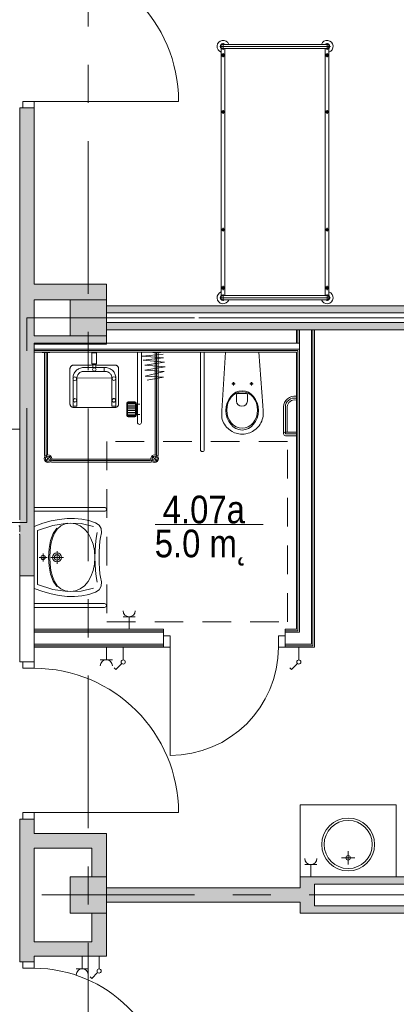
# Model space of a CAD drawing. Header units: centimetres. Extents: x -2424 to 1783, y 5 to 2907.
# Tile 96 of 99: x 530 to 843, y 1277 to 2096. Entities that reach past the tile are written whole.
import ezdxf

# ---------------------------------------------------------------- set-up
doc = ezdxf.new("R2010")
doc.units = ezdxf.units.CM
for name, pattern in [('Długa kreska', [142.875, 95.25, -47.625]), ('Oś', [222.25, 127, -31.75, 31.75, -31.75]), ('Ponad', [39.688, 23.813, -15.875])]:
    doc.linetypes.add(name, pattern=pattern)
for name, color, linetype, lineweight in [('A-AREA-IDEN', 2, 'Continuous', 13), ('A-DETL', 90, 'Continuous', 9), ('A-DETL-GENF', 92, 'Continuous', 9), ('A-DETL-MEDM', 33, 'Continuous', 13), ('A-DOOR', 31, 'Continuous', 13), ('A-FLOR-OVHD', 1, 'Ponad', 9), ('A-WALL', 113, 'Continuous', 13), ('A-WALL-FNSH', 113, 'Continuous', 13), ('E-ELEC-EQPM', 71, 'Continuous', 9), ('I-FURN', 30, 'Continuous', 9), ('P-SANR-FIXT', 6, 'Continuous', 9), ('S-COLS', 52, 'Continuous', 13), ('S-GRID', 1, 'Continuous', 13)]:
    doc.layers.add(name, color=color, linetype=linetype, lineweight=lineweight)
doc.layers.add('A-WALL-PATT', color=111, linetype='Continuous', lineweight=13, plot=False)
doc.styles.add('Arial_11', font='arial.ttf', dxfattribs={"width": 0.85, "height": 23})

msp = doc.modelspace()

# ---------------------------------------------------------------- hatches: boundary and pattern name
at = {"layer": 'S-COLS', "lineweight": 9}
for points in [[(602.38, 1833.33), (602.38, 1863.33), (572.38, 1863.33), (572.38, 1833.33)], [(602.38, 1353.33), (602.38, 1383.33), (572.38, 1383.33), (572.38, 1353.33)]]:
    msp.add_hatch(color=251, dxfattribs=at).paths.add_polyline_path(points, flags=0)

# ---------------------------------------------------------------- linework, layer by layer
at = {"layer": 'A-AREA-IDEN', "color": 251, "lineweight": 9}
msp.add_line((732.78, 1676.53), (643.02, 1676.53), dxfattribs=at)
at = {"layer": 'A-DETL', "color": 251, "linetype": 'Długa kreska', "lineweight": 9}
for p, q in [((536.38, 1678), (536.38, 1848.33)), ((536.38, 1848.33), (1232.38, 1848.33)), ((536.38, 1678), (3.38, 1678))]:
    msp.add_line(p, q, dxfattribs=at)
at = {"layer": 'A-DETL-GENF', "color": 251, "lineweight": 9}
for p, q in [((542.38, 2028.33), (532.88, 2028.33)), ((532.88, 2028.33), (532.88, 2022.83)), ((532.88, 2022.83), (542.38, 2022.83)), ((542.38, 2022.83), (542.38, 2028.33)), ((655.38, 1583.83), (649.88, 1583.83)), ((649.88, 1583.83), (649.88, 1574.33)), ((655.38, 1574.33), (655.38, 1583.83)), ((750.88, 1583.83), (745.38, 1583.83)), ((745.38, 1583.83), (745.38, 1574.33)), ((750.88, 1574.33), (750.88, 1583.83)), ((649.88, 1574.33), (655.38, 1574.33)), ((745.38, 1574.33), (750.88, 1574.33)), ((542.38, 1562.33), (532.88, 1562.33)), ((532.88, 1562.33), (532.88, 1556.83)), ((532.88, 1556.83), (542.38, 1556.83)), ((542.38, 1556.83), (542.38, 1562.33)), ((542.38, 1436.83), (532.88, 1436.83)), ((532.88, 1436.83), (532.88, 1431.33)), ((542.38, 1431.33), (542.38, 1436.83)), ((532.88, 1431.33), (542.38, 1431.33)), ((542.38, 1312.83), (532.88, 1312.83)), ((532.88, 1312.83), (532.88, 1307.33)), ((542.38, 1307.33), (542.38, 1312.83)), ((532.88, 1307.33), (542.38, 1307.33))]:
    msp.add_line(p, q, dxfattribs=at)
at = {"layer": 'A-DETL-GENF', "color": 251, "lineweight": 9, "extrusion": (0, 0, -1)}
msp.add_line((530.48, 1670.72), (530.56, 1670.72), dxfattribs=at)
at = {"layer": 'A-DETL-GENF', "color": 251, "lineweight": 9, "extrusion": (0, 0, -1), "flags": 128}
msp.add_lwpolyline([(-530.38, 1675.63), (-530.38, 1674.83), (-530.19, 1674.83), (-530.11, 1674.91), (-530.11, 1674.97), (-530.23, 1674.97), (-530.23, 1675.2), (-529.78, 1675.2)], dxfattribs=at)
at = {"layer": 'A-DETL-GENF', "color": 251, "lineweight": 9, "extrusion": (0, 0, -1)}
for centre, radius, start, end in [((-530.49, 1670.43), 0.291, 25.36369, 80.45454), ((-530.61, 1670.38), 0.286, 27.59211, 81.64334), ((-530.48, 1670.52), 0.2, 80.45454, 89.9022), ((-530.56, 1670.69), 0.03, 89.9022, 261.64334), ((-530.23, 1668.38), 0.15, 179.99376, 270.0062)]:
    msp.add_arc(centre, radius, start, end, dxfattribs=at)
at = {"layer": 'A-DETL-MEDM', "color": 251, "lineweight": 9}
for p, q in [((532.88, 2028.33), (542.38, 2028.33)), ((532.88, 2022.83), (532.88, 2028.33)), ((542.38, 2022.83), (532.88, 2022.83)), ((542.38, 2028.33), (542.38, 2022.83)), ((649.88, 1574.33), (649.88, 1583.83)), ((649.88, 1583.83), (655.38, 1583.83)), ((655.38, 1583.83), (655.38, 1574.33)), ((745.38, 1583.83), (745.38, 1574.33)), ((750.88, 1583.83), (745.38, 1583.83)), ((750.88, 1574.33), (750.88, 1583.83)), ((655.38, 1574.33), (649.88, 1574.33)), ((745.38, 1574.33), (750.88, 1574.33)), ((542.38, 1562.33), (532.88, 1562.33)), ((532.88, 1562.33), (532.88, 1556.83)), ((532.88, 1556.83), (542.38, 1556.83)), ((542.38, 1556.83), (542.38, 1562.33)), ((532.88, 1436.83), (542.38, 1436.83)), ((532.88, 1431.33), (532.88, 1436.83)), ((542.38, 1436.83), (542.38, 1431.33)), ((542.38, 1431.33), (532.88, 1431.33)), ((542.38, 1312.83), (532.88, 1312.83)), ((532.88, 1312.83), (532.88, 1307.33)), ((542.38, 1307.33), (542.38, 1312.83)), ((532.88, 1307.33), (542.38, 1307.33))]:
    msp.add_line(p, q, dxfattribs=at)
at = {"layer": 'A-DOOR', "color": 251, "lineweight": 9}
for p, q in [((542.38, 2028.33), (662.38, 2028.33)), ((655.38, 1574.33), (655.38, 1484.33)), ((542.38, 1436.83), (662.38, 1436.83))]:
    msp.add_line(p, q, dxfattribs=at)
for centre, radius, start, end in [((542.38, 2028.33), 120, 0, 90), ((655.38, 1574.33), 90, 270, 0), ((542.38, 1436.83), 120, 0, 90), ((542.38, 1197.33), 110, 0, 90)]:
    msp.add_arc(centre, radius, start, end, dxfattribs=at)
at = {"layer": 'A-FLOR-OVHD', "color": 251, "lineweight": 9}
for p, q in [((752.87, 1745.5), (602.87, 1745.5)), ((602.87, 1745.5), (602.87, 1595.5)), ((752.87, 1595.5), (752.87, 1745.5)), ((602.87, 1595.5), (752.87, 1595.5))]:
    msp.add_line(p, q, dxfattribs=at)
at = {"layer": 'A-WALL', "color": 251, "lineweight": 9}
for p, q in [((530.38, 2022.83), (530.38, 1680.33)), ((532.88, 2022.83), (530.38, 2022.83)), ((542.38, 1876.33), (542.38, 2022.83)), ((602.38, 1876.33), (542.38, 1876.33)), ((602.38, 1863.33), (602.38, 1876.33)), ((542.38, 1833.33), (542.38, 1863.33)), ((542.38, 1863.33), (572.38, 1863.33)), ((1172.38, 1858.33), (602.38, 1858.33)), ((602.38, 1852.33), (1172.38, 1852.33)), ((1172.38, 1844.33), (602.38, 1844.33)), ((602.38, 1838.33), (1172.38, 1838.33)), ((761.63, 1827.33), (761.63, 1838.33)), ((772.88, 1838.33), (762.88, 1838.33)), ((762.88, 1827.33), (762.88, 1838.33)), ((772.88, 1576.83), (772.88, 1838.33)), ((774.13, 1575.58), (774.13, 1838.33)), ((572.38, 1833.33), (542.38, 1833.33)), ((762.88, 1827.33), (542.38, 1827.33)), ((542.38, 1827.33), (542.38, 1822.33)), ((542.38, 1826.33), (602.38, 1826.33)), ((602.38, 1826.33), (602.38, 1833.33)), ((762.88, 1822.33), (762.88, 1827.33)), ((542.38, 1822.33), (542.38, 1819.83)), ((762.88, 1822.33), (542.38, 1822.33)), ((761.63, 1821.08), (542.38, 1821.08)), ((542.38, 1633.83), (542.38, 1819.83)), ((761.63, 1588.08), (761.63, 1821.08)), ((762.88, 1586.83), (762.88, 1822.33)), ((530.38, 1674.53), (530.38, 1670.73)), ((530.38, 1668.23), (530.38, 1633.83)), ((530.38, 1633.83), (542.38, 1633.83)), ((530.38, 1633.83), (530.38, 1562.33)), ((542.38, 1562.33), (542.38, 1633.83)), ((542.38, 1588.08), (649.88, 1588.08)), ((542.38, 1586.83), (649.88, 1586.83)), ((649.88, 1583.83), (649.88, 1586.83)), ((750.88, 1588.08), (761.63, 1588.08)), ((750.88, 1586.83), (750.88, 1583.83)), ((750.88, 1586.83), (762.88, 1586.83)), ((542.38, 1576.83), (649.88, 1576.83)), ((542.38, 1575.58), (649.88, 1575.58)), ((772.88, 1576.83), (750.88, 1576.83)), ((774.13, 1575.58), (750.88, 1575.58)), ((530.38, 1562.33), (532.88, 1562.33)), ((530.38, 1431.33), (530.38, 1312.83)), ((532.88, 1431.33), (530.38, 1431.33)), ((542.38, 1419.33), (542.38, 1431.33)), ((602.38, 1419.33), (542.38, 1419.33)), ((602.38, 1383.33), (602.38, 1419.33)), ((542.38, 1329.33), (542.38, 1407.33)), ((542.38, 1407.33), (590.38, 1407.33)), ((590.38, 1407.33), (590.38, 1383.33)), ((1172.38, 1383.33), (763.38, 1383.33)), ((763.38, 1383.33), (763.38, 1374.33)), ((775.38, 1377.33), (1172.38, 1377.33)), ((775.38, 1359.33), (775.38, 1377.33)), ((763.38, 1374.33), (602.38, 1374.33)), ((602.38, 1362.33), (763.38, 1362.33)), ((763.38, 1362.33), (763.38, 1353.33)), ((1172.38, 1359.33), (775.38, 1359.33)), ((590.38, 1353.33), (590.38, 1329.33)), ((602.38, 1317.33), (602.38, 1353.33)), ((763.38, 1353.33), (1172.38, 1353.33)), ((590.38, 1329.33), (542.38, 1329.33)), ((532.88, 1312.83), (530.38, 1312.83)), ((542.38, 1312.83), (542.38, 1317.33)), ((542.38, 1317.33), (602.38, 1317.33))]:
    msp.add_line(p, q, dxfattribs=at)
at = {"layer": 'A-WALL-FNSH', "color": 251, "lineweight": 9}
for p, q in [((760.38, 1838.33), (760.38, 1827.33)), ((775.38, 1574.33), (775.38, 1838.33)), ((542.38, 1819.83), (760.38, 1819.83)), ((760.38, 1819.83), (760.38, 1589.33)), ((649.88, 1589.33), (542.38, 1589.33)), ((649.88, 1586.83), (649.88, 1589.33)), ((760.38, 1589.33), (750.88, 1589.33)), ((750.88, 1589.33), (750.88, 1586.83)), ((542.38, 1574.33), (649.88, 1574.33)), ((750.88, 1574.33), (775.38, 1574.33))]:
    msp.add_line(p, q, dxfattribs=at)
at = {"layer": 'A-WALL-PATT', "color": 251, "linetype": 'Continuous', "lineweight": 9, "extrusion": (0, 0, -1)}
for points in [[(-530.38, 1633.83), (-542.38, 2022.83), (-530.38, 2022.83)], [(-542.38, 2022.83), (-530.38, 1633.83), (-542.38, 1633.83)], [(-572.38, 1863.33), (-542.38, 1876.33), (-542.38, 1863.33)], [(-542.38, 1876.33), (-572.38, 1863.33), (-602.38, 1876.33)], [(-602.38, 1876.33), (-572.38, 1863.33), (-602.38, 1863.33)], [(-1172.38, 1852.33), (-602.38, 1858.33), (-602.38, 1852.33)], [(-602.38, 1858.33), (-1172.38, 1852.33), (-1172.38, 1858.33)], [(-602.38, 1838.33), (-1172.38, 1844.33), (-602.38, 1844.33)], [(-1172.38, 1844.33), (-602.38, 1838.33), (-1100.36, 1838.33)], [(-572.38, 1826.33), (-542.38, 1833.33), (-542.38, 1826.33)], [(-542.38, 1833.33), (-572.38, 1826.33), (-602.38, 1833.33)], [(-602.38, 1833.33), (-572.38, 1826.33), (-602.38, 1826.33)], [(-530.38, 1312.83), (-542.38, 1431.33), (-530.38, 1431.33)], [(-542.38, 1431.33), (-530.38, 1312.83), (-532.88, 1312.83)], [(-542.38, 1431.33), (-532.88, 1312.83), (-542.38, 1312.83)], [(-542.38, 1407.33), (-602.38, 1419.33), (-542.38, 1419.33)], [(-602.38, 1419.33), (-542.38, 1407.33), (-590.38, 1407.33)], [(-602.38, 1419.33), (-590.38, 1407.33), (-602.38, 1407.33)], [(-590.38, 1383.33), (-602.38, 1407.33), (-590.38, 1407.33)], [(-602.38, 1407.33), (-590.38, 1383.33), (-599.1, 1383.33)], [(-602.38, 1407.33), (-599.1, 1383.33), (-602.38, 1383.33)], [(-763.38, 1353.33), (-775.38, 1383.33), (-763.38, 1383.33)], [(-775.38, 1383.33), (-763.38, 1353.33), (-775.38, 1353.33)], [(-775.38, 1377.33), (-1172.38, 1383.33), (-775.38, 1383.33)], [(-1172.38, 1383.33), (-775.38, 1377.33), (-1172.38, 1377.33)], [(-602.38, 1362.33), (-763.38, 1374.33), (-602.38, 1374.33)], [(-763.38, 1374.33), (-602.38, 1362.33), (-763.38, 1362.33)], [(-1172.38, 1353.33), (-775.38, 1359.33), (-775.38, 1353.33)], [(-775.38, 1359.33), (-1172.38, 1353.33), (-1172.38, 1359.33)], [(-602.38, 1317.33), (-590.38, 1353.33), (-590.38, 1317.33)], [(-590.38, 1353.33), (-602.38, 1317.33), (-602.38, 1353.33)], [(-590.38, 1317.33), (-542.38, 1329.33), (-542.38, 1317.33)], [(-542.38, 1329.33), (-590.38, 1317.33), (-590.38, 1329.33)]]:
    msp.add_solid(points, dxfattribs=at)
at = {"layer": 'E-ELEC-EQPM', "color": 251, "lineweight": 9}
for p, q in [((519.88, 1755.83), (530.38, 1755.83)), ((626.38, 1599.66), (616.38, 1599.66)), ((621.38, 1599.66), (621.38, 1589.33)), ((602.38, 1563.99), (602.38, 1574.33)), ((616.38, 1563.83), (616.38, 1574.33)), ((762.38, 1563.83), (762.38, 1574.33)), ((597.38, 1563.99), (607.38, 1563.99)), ((610.2, 1555.9), (608.89, 1557.21)), ((615.14, 1560.84), (610.2, 1555.9)), ((756.2, 1555.9), (754.89, 1557.21)), ((761.14, 1560.84), (756.2, 1555.9)), ((777.38, 1393.66), (767.38, 1393.66)), ((772.38, 1393.66), (772.38, 1383.33)), ((582.38, 1306.99), (582.38, 1317.33)), ((596.38, 1306.83), (596.38, 1317.33)), ((577.38, 1306.99), (587.38, 1306.99)), ((595.14, 1303.84), (590.2, 1298.9)), ((590.2, 1298.9), (588.89, 1300.21))]:
    msp.add_line(p, q, dxfattribs=at)
for centre in [(616.38, 1562.08), (762.38, 1562.08), (596.38, 1305.08)]:
    msp.add_circle(centre, 1.75, dxfattribs=at)
for centre, start, end in [((621.38, 1604.66), 180, 0), ((602.38, 1558.99), 0, 180), ((772.38, 1398.66), 180, 0), ((582.38, 1301.99), 0, 180)]:
    msp.add_arc(centre, 5, start, end, dxfattribs=at)
at = {"layer": 'I-FURN', "color": 251, "lineweight": 9}
for p, q in [((696.65, 2074.03), (788.6, 2074.03)), ((697.88, 1866.67), (697.88, 2072.38)), ((699.38, 2071.3), (699.38, 2076.75)), ((785.88, 2075.73), (699.38, 2075.73)), ((785.88, 2072.33), (699.38, 2072.33)), ((700.88, 2072.38), (700.88, 1866.73)), ((784.38, 2072.33), (784.38, 1866.67)), ((785.88, 2071.3), (785.88, 2076.75)), ((787.38, 1866.67), (787.38, 2072.38)), ((697.63, 2066.7), (701.13, 2066.7)), ((699.38, 2064.95), (699.38, 2068.45)), ((787.63, 2066.7), (784.13, 2066.7)), ((785.88, 2064.95), (785.88, 2068.45)), ((697.88, 2019.58), (700.88, 2019.58)), ((699.38, 2018.08), (699.38, 2021.08)), ((787.38, 2019.58), (784.38, 2019.58)), ((785.88, 2018.08), (785.88, 2021.08)), ((697.88, 1921.58), (700.88, 1921.58)), ((699.38, 1920.08), (699.38, 1923.08)), ((787.38, 1921.58), (784.38, 1921.58)), ((785.88, 1920.08), (785.88, 1923.08)), ((697.63, 1873.17), (701.13, 1873.17)), ((699.38, 1874.92), (699.38, 1871.42)), ((699.38, 1867.75), (699.38, 1862.3)), ((787.63, 1873.17), (784.13, 1873.17)), ((785.88, 1874.92), (785.88, 1871.42)), ((785.88, 1867.75), (785.88, 1862.3)), ((788.6, 1865.03), (696.65, 1865.03)), ((785.88, 1866.73), (699.38, 1866.73)), ((785.88, 1863.33), (699.38, 1863.33)), ((763.38, 1383.33), (763.38, 1443.33)), ((763.38, 1443.33), (843.38, 1443.33)), ((843.38, 1443.33), (843.38, 1383.33))]:
    msp.add_line(p, q, dxfattribs=at)
for centre, radius in [((699.38, 2066.7), 1.25), ((699.38, 2066.7), 0.8), ((785.88, 2066.7), 1.25), ((785.88, 2066.7), 0.8), ((699.38, 2019.58), 1), ((785.88, 2019.58), 1), ((699.38, 1921.58), 1), ((785.88, 1921.58), 1), ((699.38, 1873.17), 1.25), ((699.38, 1873.17), 0.8), ((785.88, 1873.17), 1.25), ((785.88, 1873.17), 0.8)]:
    msp.add_circle(centre, radius, dxfattribs=at)
for centre, radius, start, end in [((699.38, 2074.03), 5, 19.87687, 252.5424), ((699.38, 2074.03), 2.23, 49.8221, 310.1779), ((699.38, 2074.03), 1.93, 62.02067, 297.97933), ((699.38, 2074.03), 1.7, 90, 270), ((785.88, 2074.03), 5, 287.4576, 160.12313), ((785.88, 2074.03), 2.23, 229.8221, 130.1779), ((785.88, 2074.03), 1.93, 242.02067, 117.97933), ((785.88, 2074.03), 1.7, 270, 90), ((699.38, 1865.03), 5, 107.4576, 340.12313), ((699.38, 1865.03), 2.23, 49.8221, 310.1779), ((699.38, 1865.03), 1.93, 62.02067, 297.97933), ((785.88, 1865.03), 5, 199.87687, 72.5424), ((785.88, 1865.03), 2.23, 229.8221, 132.38874), ((785.88, 1865.03), 1.93, 242.02067, 117.97933), ((699.38, 1865.03), 1.7, 90, 270), ((785.88, 1865.03), 1.7, 270, 90)]:
    msp.add_arc(centre, radius, start, end, dxfattribs=at)
at = {"layer": 'P-SANR-FIXT', "color": 251, "lineweight": 9}
for p, q in [((549.02, 1819.83), (549.02, 1819.53)), ((549.02, 1819.53), (555.52, 1819.53)), ((551.02, 1819.53), (551.02, 1735.03)), ((552.27, 1819.83), (552.27, 1734.83)), ((553.52, 1819.53), (553.52, 1735.03)), ((555.52, 1819.53), (555.52, 1819.83)), ((590.43, 1819.31), (594.34, 1819.31)), ((590.43, 1819.31), (590.43, 1810.04)), ((594.34, 1819.31), (594.34, 1810.04)), ((628.28, 1761.22), (628.28, 1819.62)), ((631.48, 1819.62), (631.48, 1761.22)), ((649.61, 1817.97), (632.25, 1816.44)), ((640.93, 1819.83), (640.93, 1819.53)), ((640.93, 1819.53), (647.43, 1819.53)), ((642.93, 1819.53), (642.93, 1735.03)), ((644.18, 1819.83), (644.18, 1735.03)), ((645.43, 1819.53), (645.43, 1735.03)), ((647.43, 1819.53), (647.43, 1819.83)), ((680.62, 1738.63), (680.62, 1819.83)), ((683.74, 1738.63), (683.74, 1819.83)), ((698.61, 1775.26), (701.43, 1819.83)), ((729.24, 1819.83), (732.39, 1775.27)), ((594.34, 1810.04), (590.43, 1810.04)), ((632.25, 1816.44), (649.86, 1815.16)), ((649.86, 1815.16), (633.02, 1813.11)), ((633.02, 1813.11), (650.63, 1811.33)), ((650.63, 1811.33), (634.29, 1809.03)), ((572.14, 1806.24), (572.19, 1806.52)), ((572.14, 1805.97), (572.14, 1806.24)), ((572.14, 1776.44), (572.14, 1805.97)), ((572.19, 1806.52), (572.28, 1806.79)), ((572.28, 1806.79), (572.39, 1807.05)), ((572.39, 1807.05), (572.52, 1807.31)), ((572.52, 1807.31), (572.68, 1807.55)), ((572.68, 1807.55), (572.87, 1807.79)), ((572.87, 1807.79), (573.07, 1808)), ((573.07, 1808), (573.28, 1808.21)), ((573.28, 1808.21), (573.51, 1808.39)), ((573.51, 1808.39), (573.75, 1808.55)), ((573.75, 1808.55), (574, 1808.69)), ((574, 1808.69), (574.26, 1808.8)), ((574.26, 1808.8), (574.74, 1808.95)), ((574.52, 1808.88), (574.78, 1808.93)), ((574.74, 1808.95), (590.15, 1808.95)), ((575.12, 1800.81), (575.42, 1801.61)), ((575.42, 1801.61), (575.78, 1802.37)), ((575.78, 1802.37), (576.22, 1803.09)), ((576.22, 1803.09), (576.72, 1803.76)), ((576.72, 1803.76), (577.28, 1804.38)), ((577.28, 1804.38), (577.9, 1804.94)), ((577.9, 1804.94), (578.57, 1805.44)), ((578.57, 1805.44), (579.29, 1805.88)), ((579.23, 1801.69), (578.91, 1801.26)), ((579.59, 1802.08), (579.23, 1801.69)), ((579.29, 1805.88), (580.05, 1806.25)), ((579.98, 1802.44), (579.59, 1802.08)), ((580.41, 1802.76), (579.98, 1802.44)), ((580.05, 1806.25), (580.85, 1806.54)), ((580.87, 1803.04), (580.41, 1802.76)), ((580.85, 1806.54), (581.68, 1806.75)), ((581.35, 1803.27), (580.87, 1803.04)), ((581.86, 1803.46), (581.35, 1803.27)), ((581.68, 1806.75), (582.54, 1806.89)), ((582.39, 1803.6), (581.86, 1803.46)), ((582.94, 1803.68), (582.39, 1803.6)), ((582.54, 1806.89), (601.1, 1806.93)), ((583.5, 1803.71), (582.94, 1803.68)), ((601.1, 1803.71), (583.5, 1803.71)), ((590.44, 1809.28), (594.33, 1809.32)), ((591.08, 1809.15), (593.69, 1809.15)), ((591.08, 1806.88), (591.08, 1809.15)), ((593.69, 1806.88), (591.08, 1806.88)), ((593.69, 1809.15), (593.69, 1806.88)), ((594.56, 1808.95), (609.72, 1808.95)), ((600.47, 1806.93), (600.47, 1803.71)), ((602.43, 1806.89), (600.47, 1806.93)), ((600.47, 1803.71), (601.47, 1803.71)), ((601.47, 1803.71), (602.04, 1803.68)), ((602.04, 1803.68), (602.59, 1803.6)), ((603.3, 1806.75), (602.43, 1806.89)), ((602.59, 1803.6), (603.12, 1803.46)), ((603.12, 1803.46), (603.63, 1803.27)), ((604.13, 1806.54), (603.3, 1806.75)), ((603.63, 1803.27), (604.11, 1803.04)), ((604.11, 1803.04), (604.57, 1802.76)), ((604.93, 1806.25), (604.13, 1806.54)), ((604.57, 1802.76), (605, 1802.44)), ((605.69, 1805.88), (604.93, 1806.25)), ((605, 1802.44), (605.39, 1802.08)), ((605.39, 1802.08), (605.75, 1801.69)), ((606.4, 1805.44), (605.69, 1805.88)), ((605.75, 1801.69), (606.07, 1801.26)), ((607.08, 1804.94), (606.4, 1805.44)), ((607.69, 1804.38), (607.08, 1804.94)), ((608.25, 1803.76), (607.69, 1804.38)), ((608.76, 1803.09), (608.25, 1803.76)), ((609.19, 1802.37), (608.76, 1803.09)), ((609.56, 1801.61), (609.19, 1802.37)), ((609.85, 1800.81), (609.56, 1801.61)), ((609.72, 1808.95), (609.99, 1808.93)), ((609.99, 1808.93), (610.27, 1808.88)), ((610.27, 1808.88), (610.53, 1808.8)), ((610.53, 1808.8), (610.79, 1808.69)), ((610.79, 1808.69), (611.05, 1808.56)), ((611.05, 1808.56), (611.29, 1808.4)), ((611.29, 1808.4), (611.52, 1808.22)), ((611.52, 1808.22), (611.73, 1808.02)), ((611.73, 1808.02), (611.93, 1807.8)), ((611.93, 1807.8), (612.1, 1807.57)), ((612.1, 1807.57), (612.26, 1807.33)), ((612.26, 1807.33), (612.39, 1807.08)), ((612.39, 1807.08), (612.49, 1806.81)), ((612.49, 1806.81), (612.57, 1806.55)), ((612.57, 1806.55), (612.62, 1806.28)), ((612.62, 1806.28), (612.62, 1776.74)), ((634.29, 1809.03), (651.14, 1807.49)), ((651.14, 1807.49), (634.29, 1804.68)), ((634.29, 1804.68), (650.37, 1803.66)), ((650.37, 1803.66), (634.55, 1799.83)), ((574.73, 1798.23), (574.78, 1799.12)), ((574.78, 1799.12), (574.91, 1799.98)), ((574.81, 1798.2), (574.81, 1774.8)), ((574.91, 1799.98), (575.12, 1800.81)), ((577.95, 1798.4), (607.02, 1798.2)), ((577.95, 1774.8), (577.95, 1798.4)), ((578.08, 1799.28), (577.99, 1798.73)), ((578.21, 1799.81), (578.08, 1799.28)), ((578.4, 1800.32), (578.21, 1799.81)), ((578.63, 1800.8), (578.4, 1800.32)), ((578.91, 1801.26), (578.63, 1800.8)), ((606.07, 1801.26), (606.35, 1800.8)), ((606.35, 1800.8), (606.58, 1800.32)), ((606.58, 1800.32), (606.77, 1799.81)), ((606.77, 1799.81), (606.91, 1799.28)), ((606.91, 1799.28), (606.99, 1798.73)), ((607.02, 1798.2), (607.02, 1774.8)), ((610.07, 1799.98), (609.85, 1800.81)), ((610.2, 1799.12), (610.07, 1799.98)), ((610.17, 1774.8), (610.24, 1798.23)), ((610.24, 1798.23), (610.2, 1799.12)), ((634.55, 1799.83), (649.86, 1798.81)), ((649.86, 1798.81), (636.33, 1796.51)), ((709.4, 1793.52), (706.58, 1793.52)), ((708.03, 1794.92), (708.03, 1792.13)), ((724.52, 1793.52), (721.7, 1793.52)), ((723.14, 1794.92), (723.14, 1792.13)), ((711.43, 1785.49), (718.74, 1785.49)), ((607.19, 1779.68), (607.2, 1779.83)), ((607.2, 1779.53), (607.19, 1779.68)), ((607.2, 1779.83), (607.22, 1779.97)), ((607.22, 1779.39), (607.2, 1779.53)), ((607.22, 1779.97), (607.26, 1780.12)), ((607.26, 1779.25), (607.22, 1779.39)), ((607.26, 1780.12), (607.31, 1780.25)), ((607.31, 1779.11), (607.26, 1779.25)), ((607.31, 1780.25), (607.37, 1780.38)), ((607.37, 1778.98), (607.31, 1779.11)), ((607.37, 1780.38), (607.44, 1780.5)), ((607.44, 1778.86), (607.37, 1778.98)), ((607.44, 1780.5), (607.53, 1780.61)), ((607.53, 1778.75), (607.44, 1778.86)), ((607.53, 1780.61), (607.62, 1780.72)), ((607.62, 1778.65), (607.53, 1778.75)), ((607.62, 1780.72), (607.72, 1780.81)), ((607.72, 1778.55), (607.62, 1778.65)), ((607.72, 1780.81), (607.84, 1780.89)), ((607.84, 1778.47), (607.72, 1778.55)), ((607.84, 1780.89), (607.96, 1780.97)), ((607.96, 1778.39), (607.84, 1778.47)), ((607.96, 1780.97), (608.09, 1781.03)), ((608.09, 1778.33), (607.96, 1778.39)), ((608.09, 1781.03), (608.22, 1781.08)), ((608.22, 1778.28), (608.09, 1778.33)), ((608.22, 1781.08), (608.36, 1781.12)), ((608.36, 1778.25), (608.22, 1778.28)), ((608.36, 1781.12), (608.51, 1781.14)), ((608.51, 1778.22), (608.36, 1778.25)), ((608.65, 1778.22), (608.51, 1778.22)), ((608.65, 1781.14), (608.8, 1781.14)), ((608.8, 1778.22), (608.65, 1778.22)), ((608.8, 1781.14), (608.95, 1781.12)), ((608.95, 1778.25), (608.8, 1778.22)), ((608.95, 1781.12), (609.09, 1781.08)), ((609.09, 1778.28), (608.95, 1778.25)), ((609.09, 1781.08), (609.22, 1781.03)), ((609.22, 1778.33), (609.09, 1778.28)), ((609.22, 1781.03), (609.35, 1780.97)), ((609.35, 1778.39), (609.22, 1778.33)), ((609.35, 1780.97), (609.47, 1780.89)), ((609.47, 1778.47), (609.35, 1778.39)), ((609.47, 1780.89), (609.59, 1780.81)), ((609.59, 1778.55), (609.47, 1778.47)), ((609.59, 1780.81), (609.69, 1780.72)), ((609.69, 1778.65), (609.59, 1778.55)), ((609.69, 1780.72), (609.78, 1780.61)), ((609.78, 1778.75), (609.69, 1778.65)), ((609.78, 1780.61), (609.87, 1780.5)), ((609.87, 1778.86), (609.78, 1778.75)), ((609.87, 1780.5), (609.94, 1780.38)), ((609.94, 1778.98), (609.87, 1778.86)), ((609.94, 1780.38), (610, 1780.25)), ((610, 1779.11), (609.94, 1778.98)), ((610, 1780.25), (610.05, 1780.12)), ((610.05, 1779.25), (610, 1779.11)), ((610.05, 1780.12), (610.09, 1779.97)), ((610.09, 1779.39), (610.05, 1779.25)), ((610.09, 1779.97), (610.11, 1779.83)), ((610.11, 1779.53), (610.09, 1779.39)), ((610.11, 1779.83), (610.12, 1779.68)), ((610.12, 1779.68), (610.11, 1779.53)), ((619.49, 1777.43), (619.49, 1767.03)), ((619.79, 1777.43), (619.79, 1767.03)), ((620.09, 1777.43), (620.09, 1767.03)), ((626.69, 1777.13), (620.09, 1777.13)), ((626.19, 1778.53), (620.59, 1778.53)), ((626.19, 1778.23), (620.59, 1778.23)), ((626.19, 1777.93), (620.59, 1777.93)), ((626.69, 1767.03), (626.69, 1777.43)), ((626.99, 1767.03), (626.99, 1777.43)), ((627.29, 1767.03), (627.29, 1777.43)), ((710.51, 1779.1), (710.51, 1784.23)), ((719.66, 1784.23), (719.66, 1779.1)), ((572.19, 1776.16), (572.14, 1776.44)), ((572.26, 1775.88), (572.19, 1776.16)), ((572.37, 1775.62), (572.26, 1775.88)), ((572.5, 1775.36), (572.37, 1775.62)), ((572.65, 1775.12), (572.5, 1775.36)), ((572.83, 1774.89), (572.65, 1775.12)), ((573.02, 1774.68), (572.83, 1774.89)), ((573.24, 1774.49), (573.02, 1774.68)), ((573.46, 1774.32), (573.24, 1774.49)), ((573.71, 1774.17), (573.46, 1774.32)), ((573.96, 1774.04), (573.71, 1774.17)), ((574.22, 1773.94), (573.96, 1774.04)), ((574.49, 1773.86), (574.22, 1773.94)), ((574.77, 1773.82), (574.49, 1773.86)), ((575.05, 1773.82), (574.77, 1773.82)), ((577.95, 1774.8), (574.81, 1774.8)), ((610.01, 1773.82), (575.05, 1773.82)), ((607.02, 1774.8), (610.17, 1774.8)), ((610.29, 1773.87), (610.01, 1773.82)), ((610.56, 1773.95), (610.29, 1773.87)), ((610.83, 1774.05), (610.56, 1773.95)), ((611.08, 1774.18), (610.83, 1774.05)), ((611.32, 1774.34), (611.08, 1774.18)), ((611.55, 1774.51), (611.32, 1774.34)), ((611.76, 1774.71), (611.55, 1774.51)), ((611.95, 1774.92), (611.76, 1774.71)), ((612.12, 1775.15), (611.95, 1774.92)), ((612.27, 1775.4), (612.12, 1775.15)), ((612.4, 1775.65), (612.27, 1775.4)), ((612.5, 1775.91), (612.4, 1775.65)), ((612.58, 1776.18), (612.5, 1775.91)), ((612.62, 1776.46), (612.58, 1776.18)), ((612.62, 1776.74), (612.62, 1776.46)), ((626.69, 1776.83), (620.09, 1776.83)), ((626.69, 1775.23), (620.09, 1775.23)), ((626.69, 1774.93), (620.09, 1774.93)), ((626.69, 1773.33), (620.09, 1773.33)), ((626.69, 1773.03), (620.09, 1773.03)), ((626.69, 1771.43), (620.09, 1771.43)), ((626.69, 1771.13), (620.09, 1771.13)), ((626.69, 1769.53), (620.09, 1769.53)), ((626.69, 1769.23), (620.09, 1769.23)), ((627.29, 1776.48), (630.29, 1776.48)), ((627.49, 1767.98), (627.49, 1776.48)), ((627.69, 1767.98), (627.69, 1776.48)), ((698.25, 1770.94), (698.61, 1775.26)), ((698.3, 1766.5), (698.25, 1770.94)), ((732.39, 1775.27), (732.71, 1770.94)), ((732.71, 1770.94), (732.65, 1766.5)), ((749.65, 1774.19), (749.65, 1751.77)), ((751.21, 1774.19), (751.21, 1751.77)), ((752.77, 1774.19), (752.77, 1753.33)), ((626.69, 1767.63), (620.09, 1767.63)), ((626.69, 1767.33), (620.09, 1767.33)), ((620.59, 1766.53), (626.19, 1766.53)), ((620.59, 1766.23), (626.19, 1766.23)), ((620.59, 1765.93), (626.19, 1765.93)), ((627.29, 1767.98), (630.29, 1767.98)), ((698.26, 1765.14), (698.3, 1766.5)), ((698.65, 1763.74), (698.26, 1765.14)), ((699.15, 1762.37), (698.65, 1763.74)), ((699.76, 1761.04), (699.15, 1762.37)), ((700.49, 1759.77), (699.76, 1761.04)), ((730.9, 1761.04), (730.18, 1759.77)), ((731.52, 1762.37), (730.9, 1761.04)), ((732.02, 1763.74), (731.52, 1762.37)), ((732.4, 1765.14), (732.02, 1763.74)), ((732.65, 1766.5), (732.4, 1765.14)), ((701.32, 1758.57), (700.49, 1759.77)), ((702.26, 1757.44), (701.32, 1758.57)), ((703.86, 1755.87), (702.26, 1757.44)), ((705.58, 1754.56), (703.86, 1755.87)), ((706.84, 1753.79), (705.58, 1754.56)), ((708.96, 1752.77), (706.84, 1753.79)), ((710.39, 1752.31), (708.96, 1752.77)), ((712.39, 1751.84), (710.39, 1752.31)), ((720.28, 1752.31), (718.28, 1751.84)), ((721.71, 1752.77), (720.28, 1752.31)), ((723.83, 1753.79), (721.71, 1752.77)), ((725.08, 1754.56), (723.83, 1753.79)), ((726.81, 1755.87), (725.08, 1754.56)), ((728.41, 1757.44), (726.81, 1755.87)), ((729.34, 1758.57), (728.41, 1757.44)), ((730.18, 1759.77), (729.34, 1758.57)), ((760.38, 1753.33), (751.21, 1753.33)), ((713.86, 1751.65), (712.39, 1751.84)), ((715.33, 1751.58), (713.86, 1751.65)), ((716.81, 1751.65), (715.33, 1751.58)), ((718.28, 1751.84), (716.81, 1751.65)), ((751.21, 1751.77), (760.38, 1751.77)), ((751.21, 1750.21), (760.38, 1750.21)), ((556.32, 1733.58), (551.44, 1728.7)), ((557.77, 1730.78), (638.68, 1730.78)), ((638.68, 1729.53), (557.77, 1729.53)), ((557.77, 1728.28), (638.68, 1728.28)), ((640.13, 1733.58), (645.01, 1728.7)), ((600.78, 1690.63), (542.38, 1690.63)), ((600.78, 1687.43), (542.38, 1687.43)), ((556.54, 1679.37), (549.58, 1677.41)), ((563.27, 1680.71), (556.54, 1679.37)), ((569.76, 1681.42), (563.27, 1680.71)), ((576.02, 1681.5), (569.76, 1681.42)), ((582.06, 1680.94), (576.02, 1681.5)), ((587.89, 1679.75), (582.06, 1680.94)), ((593.5, 1677.91), (587.89, 1679.75)), ((549.58, 1677.41), (542.38, 1674.83)), ((558.02, 1675.61), (545.18, 1671.53)), ((545.18, 1671.53), (545.18, 1649.03)), ((570.12, 1677.48), (558.02, 1675.61)), ((558.09, 1668.91), (561.12, 1673.41)), ((561.64, 1672.66), (559.3, 1669.15)), ((564.6, 1675.33), (561.64, 1672.66)), ((568.21, 1677.01), (564.6, 1675.33)), ((572.51, 1677.61), (568.21, 1677.01)), ((581.36, 1677.16), (570.12, 1677.48)), ((576.79, 1677.01), (572.51, 1677.61)), ((580.7, 1675.31), (576.79, 1677.01)), ((584.18, 1672.64), (580.7, 1675.31)), ((591.66, 1674.7), (581.36, 1677.16)), ((587.17, 1669.11), (584.18, 1672.64)), ((596.34, 1675.95), (593.5, 1677.91)), ((597.96, 1673.02), (596.34, 1675.95)), ((598.39, 1669.42), (597.96, 1673.02)), ((554.8, 1656.47), (556, 1663.17)), ((556, 1663.17), (558.09, 1668.91)), ((557.55, 1664.92), (556.34, 1660.08)), ((559.3, 1669.15), (557.55, 1664.92)), ((589.6, 1664.86), (587.17, 1669.11)), ((591.41, 1660.01), (589.6, 1664.86)), ((594.01, 1664.96), (593.45, 1659.88)), ((594.88, 1669.67), (594.01, 1664.96)), ((596.67, 1658.44), (597.1, 1662.67)), ((597.1, 1662.67), (597.66, 1665.49)), ((597.66, 1665.49), (598.39, 1669.42)), ((554.41, 1649.09), (554.8, 1656.47)), ((555.64, 1654.76), (555.41, 1649.09)), ((556.34, 1660.08), (555.64, 1654.76)), ((561.39, 1654.37), (561.39, 1643.68)), ((592.55, 1654.68), (591.41, 1660.01)), ((592.94, 1649.01), (592.55, 1654.68)), ((593.12, 1654.54), (592.9, 1649.04)), ((593.45, 1659.88), (593.12, 1654.54)), ((596.41, 1653.63), (596.67, 1658.44)), ((545.18, 1649.03), (545.18, 1626.52)), ((553.11, 1649.03), (546.6, 1649.03)), ((548.1, 1649.03), (548.24, 1649.71)), ((548.24, 1648.35), (548.1, 1649.03)), ((548.24, 1649.71), (548.62, 1650.26)), ((548.62, 1647.79), (548.24, 1648.35)), ((548.62, 1650.26), (549.17, 1650.64)), ((549.17, 1647.41), (548.62, 1647.79)), ((549.17, 1650.64), (549.85, 1650.78)), ((549.85, 1647.27), (549.17, 1647.41)), ((549.85, 1645.77), (549.85, 1652.28)), ((549.85, 1650.78), (550.53, 1650.64)), ((550.53, 1647.41), (549.85, 1647.27)), ((550.53, 1650.64), (551.09, 1650.26)), ((551.09, 1647.79), (550.53, 1647.41)), ((551.09, 1650.26), (551.46, 1649.71)), ((551.46, 1648.35), (551.09, 1647.79)), ((551.46, 1649.71), (551.6, 1649.03)), ((551.6, 1649.03), (551.46, 1648.35)), ((554.8, 1641.72), (554.41, 1649.09)), ((555.41, 1649.09), (555.64, 1643.42)), ((566.64, 1649.03), (556.14, 1649.03)), ((557.64, 1649.03), (557.93, 1650.48)), ((557.93, 1647.57), (557.64, 1649.03)), ((557.93, 1650.48), (558.74, 1651.68)), ((558.74, 1646.37), (557.93, 1647.57)), ((558.74, 1651.68), (559.93, 1652.48)), ((559.93, 1645.57), (558.74, 1646.37)), ((559.09, 1649.03), (559.27, 1649.92)), ((559.27, 1648.13), (559.09, 1649.03)), ((559.27, 1649.92), (559.76, 1650.65)), ((559.76, 1647.4), (559.27, 1648.13)), ((559.76, 1650.65), (560.5, 1651.14)), ((560.5, 1646.91), (559.76, 1647.4)), ((559.93, 1652.48), (561.39, 1652.78)), ((560.5, 1651.14), (561.39, 1651.33)), ((561.39, 1646.72), (560.5, 1646.91)), ((561.39, 1652.78), (562.85, 1652.48)), ((561.39, 1651.33), (562.28, 1651.14)), ((562.28, 1646.91), (561.39, 1646.72)), ((562.28, 1651.14), (563.02, 1650.65)), ((563.02, 1647.4), (562.28, 1646.91)), ((562.85, 1652.48), (564.04, 1651.68)), ((564.04, 1646.37), (562.85, 1645.57)), ((563.02, 1650.65), (563.51, 1649.92)), ((563.51, 1648.13), (563.02, 1647.4)), ((563.51, 1649.92), (563.69, 1649.03)), ((563.69, 1649.03), (563.51, 1648.13)), ((564.04, 1651.68), (564.85, 1650.48)), ((564.85, 1647.57), (564.04, 1646.37)), ((564.85, 1650.48), (565.14, 1649.03)), ((565.14, 1649.03), (564.85, 1647.57)), ((592.55, 1643.34), (592.94, 1649.01)), ((592.9, 1649.04), (593.12, 1643.54)), ((596.39, 1649.03), (596.41, 1653.63)), ((596.41, 1644.43), (596.39, 1649.03)), ((556, 1635.02), (554.8, 1641.72)), ((555.64, 1643.42), (556.34, 1638.11)), ((556.34, 1638.11), (557.55, 1633.27)), ((561.39, 1645.27), (559.93, 1645.57)), ((562.85, 1645.57), (561.39, 1645.27)), ((589.6, 1633.21), (591.41, 1638.04)), ((591.41, 1638.04), (592.55, 1643.34)), ((593.12, 1643.54), (593.45, 1638.2)), ((593.45, 1638.2), (594.01, 1633.12)), ((596.67, 1639.61), (596.41, 1644.43)), ((597.1, 1635.38), (596.67, 1639.61)), ((558.09, 1629.27), (556, 1635.02)), ((557.55, 1633.27), (559.3, 1629.03)), ((587.17, 1628.99), (589.6, 1633.21)), ((594.01, 1633.12), (594.88, 1628.41)), ((597.66, 1632.56), (597.1, 1635.38)), ((598.39, 1628.63), (597.66, 1632.56)), ((542.38, 1623.22), (549.58, 1620.64)), ((545.18, 1626.52), (558.02, 1622.44)), ((558.02, 1622.44), (570.12, 1620.57)), ((561.12, 1624.77), (558.09, 1629.27)), ((559.3, 1629.03), (561.64, 1625.52)), ((561.64, 1625.52), (564.6, 1622.86)), ((564.6, 1622.86), (568.21, 1621.17)), ((576.79, 1621.16), (580.7, 1622.84)), ((580.7, 1622.84), (584.18, 1625.49)), ((581.36, 1620.89), (591.66, 1623.35)), ((584.18, 1625.49), (587.17, 1628.99)), ((593.5, 1620.14), (596.34, 1622.1)), ((596.34, 1622.1), (597.96, 1625.03)), ((597.96, 1625.03), (598.39, 1628.63)), ((549.58, 1620.64), (556.54, 1618.68)), ((556.54, 1618.68), (563.27, 1617.34)), ((563.27, 1617.34), (569.76, 1616.63)), ((568.21, 1621.17), (572.51, 1620.58)), ((569.76, 1616.63), (576.02, 1616.55)), ((570.12, 1620.57), (581.36, 1620.89)), ((572.51, 1620.58), (576.79, 1621.16)), ((576.02, 1616.55), (582.06, 1617.11)), ((582.06, 1617.11), (587.89, 1618.3)), ((587.89, 1618.3), (593.5, 1620.14)), ((600.78, 1610.63), (542.38, 1610.63)), ((542.38, 1607.43), (600.78, 1607.43)), ((803.38, 1393.76), (803.38, 1404.76)), ((797.88, 1399.26), (808.88, 1399.26))]:
    msp.add_line(p, q, dxfattribs=at)
for centre, radius in [((592.45, 1805.33), 1.5), ((576.17, 1797.59), 1.5), ((608.64, 1797.77), 1.5), ((708.03, 1793.52), 0.825), ((723.14, 1793.52), 0.825), ((576.29, 1779.65), 1.5), ((608.73, 1779.59), 1.5), ((553.88, 1731.14), 3.25), ((553.88, 1731.14), 2.1), ((552.4, 1729.65), 0.62), ((552.4, 1729.65), 0.32), ((555.37, 1732.62), 0.62), ((555.37, 1732.62), 0.32), ((642.57, 1731.14), 3.25), ((641.09, 1732.62), 0.62), ((642.57, 1731.14), 2.1), ((641.09, 1732.62), 0.32), ((644.06, 1729.65), 0.62), ((644.06, 1729.65), 0.32), ((803.38, 1410.33), 22), ((803.38, 1410.33), 20), ((803.38, 1399.26), 1.9)]:
    msp.add_circle(centre, radius, dxfattribs=at)
for centre, radius, start, end in [((711.68, 1784.35), 1.17, 102.23395, 185.88986), ((718.5, 1784.35), 1.17, 354.11014, 77.76605), ((620.59, 1777.43), 1.1, 90, 180), ((620.59, 1777.43), 0.8, 90, 180), ((620.59, 1777.43), 0.5, 90, 180), ((626.19, 1777.43), 1.1, 0, 90), ((626.19, 1777.43), 0.8, 0, 90), ((626.19, 1777.43), 0.5, 0, 90), ((715.09, 1779.33), 4.58, 182.80221, 357.19779), ((758.62, 1774.19), 8.97, 80.00043, 180), ((758.62, 1774.19), 7.41, 77.86726, 180), ((758.62, 1774.19), 5.85, 74.56176, 180), ((620.59, 1767.03), 1.1, 180, 270), ((620.59, 1767.03), 0.8, 180, 270), ((620.59, 1767.03), 0.5, 180, 270), ((626.19, 1767.03), 0.5, 270, 0), ((626.19, 1767.03), 0.8, 270, 0), ((626.19, 1767.03), 1.1, 270, 0), ((629.88, 1761.22), 1.6, 180, 0), ((751.21, 1751.77), 1.56, 90, 180), ((751.21, 1751.77), 1.56, 180, 270), ((682.18, 1738.63), 1.56, 180, 0), ((557.77, 1735.03), 6.75, 180, 196.49649), ((557.77, 1735.03), 5.5, 180, 270), ((557.77, 1735.03), 4.25, 180, 188.85109), ((557.77, 1735.03), 6.75, 253.50351, 270), ((557.77, 1735.03), 4.25, 261.14891, 270), ((638.68, 1735.03), 5.5, 270, 0), ((638.68, 1735.03), 4.25, 270, 278.85109), ((638.68, 1735.03), 6.75, 270, 286.49649), ((638.68, 1735.03), 4.25, 351.14891, 0), ((638.68, 1735.03), 6.75, 343.50351, 0), ((600.78, 1689.03), 1.6, 270, 90), ((600.78, 1609.03), 1.6, 270, 90)]:
    msp.add_arc(centre, radius, start, end, dxfattribs=at)
for centre, major_axis, ratio in [((715.28, 1771.32), (0, -16.33), 0.823529), ((715.28, 1771.56), (0, -15.16), 0.845174), ((628.02, 1772.23), (0, -0.325), 0.224951)]:
    msp.add_ellipse(centre, major_axis=major_axis, ratio=ratio, dxfattribs=at)
at = {"layer": 'S-COLS', "color": 251, "lineweight": 9}
for p, q in [((602.38, 1863.33), (572.38, 1863.33)), ((572.38, 1863.33), (572.38, 1833.33)), ((602.38, 1833.33), (602.38, 1863.33)), ((572.38, 1833.33), (602.38, 1833.33)), ((602.38, 1383.33), (572.38, 1383.33)), ((572.38, 1383.33), (572.38, 1353.33)), ((602.38, 1353.33), (602.38, 1383.33)), ((572.38, 1353.33), (602.38, 1353.33))]:
    msp.add_line(p, q, dxfattribs=at)
at = {"layer": 'S-GRID', "color": 251, "linetype": 'Oś', "lineweight": 9}
for p, q in [((587.38, 2884.27), (587.38, 27.13)), ((1342.46, 1848.33), (-1368.76, 1848.33)), ((1342.46, 1368.33), (-1368.76, 1368.33))]:
    msp.add_line(p, q, dxfattribs=at)

# ---------------------------------------------------------------- texts
at = {"layer": 'A-AREA-IDEN', "color": 251, "lineweight": 9, "style": 'Arial_11', "width": 0.85}
for s, p in [('4.07a', (649.25, 1677.41)), ('5.0 m˛', (642.61, 1649.14))]:
    msp.add_text(s, height=23, dxfattribs=at).set_placement(p)

doc.saveas('drawing.dxf')
